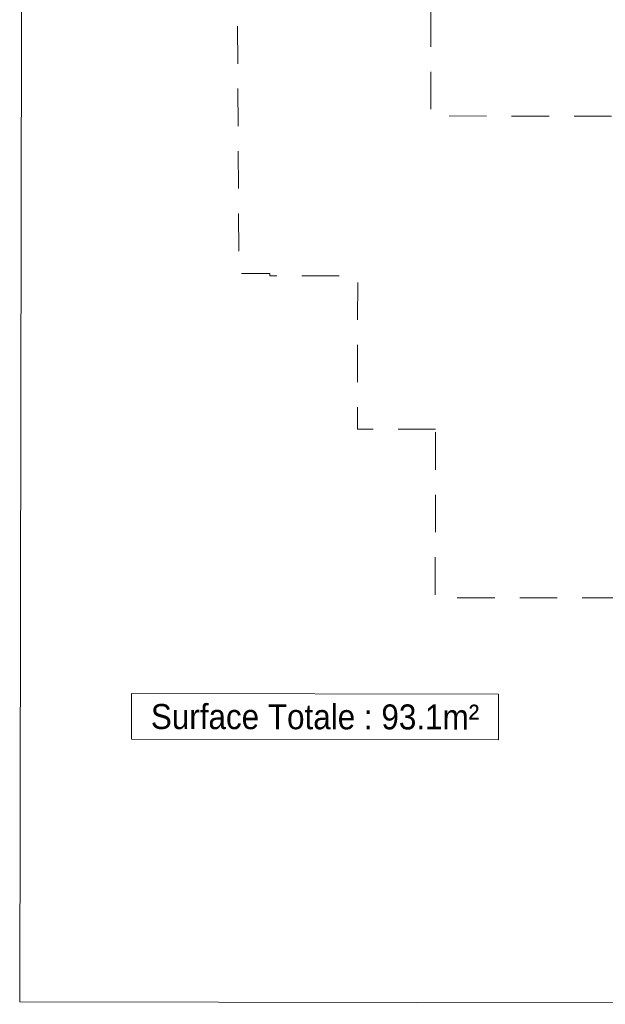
# Model space of a CAD drawing. Header units: metres. Extents: x -40 to 52, y -191 to 168.
# Tile 30 of 32: x -39 to -20, y 105 to 137. Entities that reach past the tile are written whole.
import ezdxf
from ezdxf.enums import TextEntityAlignment as Align

# ---------------------------------------------------------------- set-up
doc = ezdxf.new("R2010")
doc.units = ezdxf.units.M
doc.header["$LTSCALE"] = 2
doc.linetypes.add('Chemin', pattern=[0.5, 0.3, -0.2])
for name, color, linetype, lineweight in [('Etiq_Surface', 7, 'Continuous', 18), ('Menuiserie', 1, 'Continuous', 18), ('Mur_coupe', 7, 'Continuous', 18)]:
    doc.layers.add(name, color=color, linetype=linetype, lineweight=lineweight)
doc.styles.get("Standard").update_dxf_attribs({"font": 'arial.ttf'})

msp = doc.modelspace()

# ---------------------------------------------------------------- linework, layer by layer
at = {"layer": 'Etiq_Surface'}
msp.add_lwpolyline([(-35.527, 114.934), (-23.779, 114.914), (-23.782, 113.451), (-35.529, 113.471)], close=True, dxfattribs=at)
at = {"layer": 'Menuiserie'}
msp.add_lwpolyline([(-39.107, 105.058), (5.443, 104.982), (5.55, 167.982), (-39, 168.058)], close=True, dxfattribs=at)
at = {"layer": 'Mur_coupe', "linetype": 'Chemin', "ltscale": 2, "flags": 128}
for points in [[(-25.913, 154.851), (-25.949, 133.51), (-25.925, 133.51), (-25.364, 133.509), (-25.364, 133.436), (-19.95, 133.427), (-19.949, 134.125), (-12.999, 134.113), (-13, 133.347), (-7.026, 133.337), (-6.99, 154.903), (-0.493, 154.892), (-0.543, 125.488), (-4.382, 125.494)], [(-25.797, 123.4), (-28.296, 123.404), (-28.287, 128.312), (-28.449, 128.312), (-31.099, 128.317), (-31.099, 128.387), (-32.088, 128.389), (-32.103, 131.083), (-32.167, 142.642), (-32.149, 154.779)], [(-19.902, 117.998), (-25.807, 118.008), (-25.797, 123.4)]]:
    msp.add_lwpolyline(points, dxfattribs=at)

# ---------------------------------------------------------------- texts
at = {"layer": 'Etiq_Surface', "width": 0.9}
msp.add_text('Surface Totale : 93.1m²', height=0.8, rotation=359.9026, dxfattribs=at).set_placement((-29.654, 114.192), align=Align.MIDDLE_CENTER)

doc.saveas('drawing.dxf')
